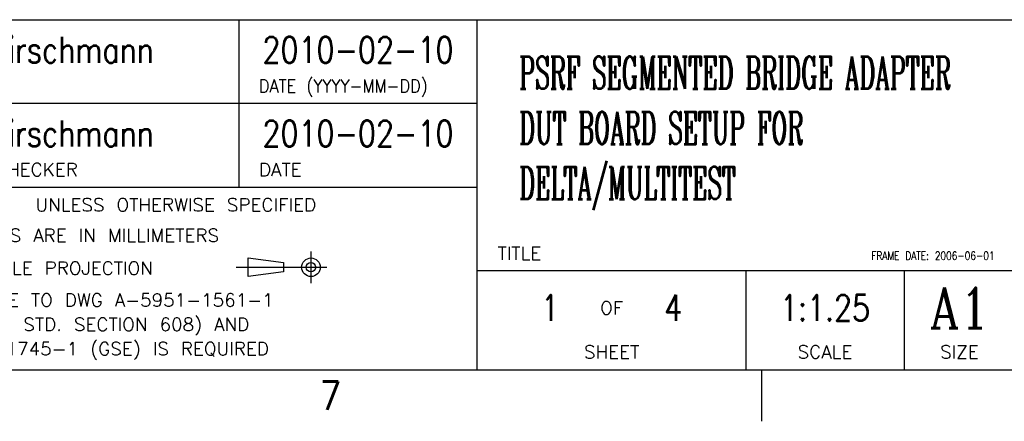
# Model space of a CAD drawing. Header units: inches. Extents: x -399 to 442, y -299 to 295.
# Tile 64 of 68: x 249 to 371, y -299 to -250. Entities that reach past the tile are written whole.
import ezdxf

# ---------------------------------------------------------------- set-up
doc = ezdxf.new("R2010")
doc.units = ezdxf.units.IN
doc.linetypes.add('DOT_CENTER', pattern=[14, 12, -1, 0, -1])
doc.layers.add('1', color=7, linetype='Continuous')
doc.styles.add('CONVERTER_11', font='txt.shx', dxfattribs={"width": 0.9})
doc.styles.add('CONVERTER_14', font='txt.shx', dxfattribs={"width": 0.81})
doc.styles.add('CONVERTER_17', font='txt.shx', dxfattribs={"width": 1.035})
doc.styles.add('CONVERTER_18', font='complex.shx', dxfattribs={"width": 0.855})
doc.styles.add('CONVERTER_20', font='complex.shx', dxfattribs={"width": 0.5225})

# ---------------------------------------------------------------- blocks, each defined once
blk = doc.blocks.new('Drawing_Grid_Zones__405', base_point=(-392.4, -292.92))
at = {"layer": '1', "color": 4, "linetype": 'Continuous'}
blk.add_line((340.84, -299.27), (340.84, -292.92), dxfattribs=at)
at = {"layer": '1', "color": 4, "insert": (287.66, -296.1), "char_height": 3.5, "attachment_point": 5, "line_spacing_factor": 1.080432, "style": 'CONVERTER_11'}
blk.add_mtext('7', dxfattribs=at)
blk = doc.blocks.new('A1_Size_Verigy_Frame__407', base_point=(-392.4, -292.92))
at = {"color": 7, "linetype": 'Continuous'}
for p, q in [((231.51, -249.73), (435.9, -249.73)), ((305.74, -292.92), (305.74, -249.73)), ((372.01, -280.69), (305.74, -280.69))]:
    blk.add_line(p, q, dxfattribs=at)
at = {"color": 4, "linetype": 'Continuous'}
for p, q in [((276.34, -249.73), (276.34, -270.37)), ((305.74, -260.05), (231.51, -260.05)), ((231.42, -270.37), (305.74, -270.37)), ((277.52, -279.12), (281.88, -279.69)), ((277.52, -281.42), (277.52, -279.12)), ((281.88, -279.69), (281.88, -280.84)), ((281.88, -280.84), (277.52, -281.42)), ((338.87, -280.69), (338.87, -292.92))]:
    blk.add_line(p, q, dxfattribs=at)
at = {"color": 4, "linetype": 'DOT_CENTER'}
for p, q in [((285.25, -278.31), (285.25, -282.23)), ((276.04, -280.27), (283.29, -280.27)), ((283.29, -280.27), (287.21, -280.27))]:
    blk.add_line(p, q, dxfattribs=at)
at = {"color": 4, "linetype": 'Continuous'}
for radius in [1.15, 0.58]:
    blk.add_circle((285.25, -280.27), radius, dxfattribs=at)
at = {"layer": '1', "color": 4, "linetype": 'Continuous'}
blk.add_line((358.35, -280.69), (358.35, -292.92), dxfattribs=at)
at = {"layer": '1', "color": 7, "linetype": 'Continuous'}
blk.add_line((-389.4, -292.92), (432.9, -292.92), dxfattribs=at)
at = {"layer": '1'}
blk.add_blockref('Drawing_Grid_Zones__405', (-392.4, -292.92), dxfattribs=at)
at = {"color": 4}
for s, style, width, p in [('DATE (YYYY-MM-DD)', 'CONVERTER_11', 0.9, (278.84, -258.7)), ('ENGINEER/CHECKER', 'CONVERTER_17', 1.035, (234.01, -269.02)), ('DATE', 'CONVERTER_17', 1.035, (278.84, -269.02)), ('TITLE', 'CONVERTER_17', 1.035, (308.24, -279.34))]:
    blk.add_text(s, height=1.6, dxfattribs=dict(at, style=style, width=width)).set_placement(p)
at = {"color": 3, "line_spacing_factor": 1.020408}
for s, insert, char_height, attachment_point, style in [('Peter Hirschmann', (234.01, -253.44), 3.2, 4, 'CONVERTER_14'), ('2010-02-10', (291.04, -253.44), 3.2, 5, 'CONVERTER_14'), ('PSRF SEGMENTED BRIDGE ADAPTER\\PDUT BOARD SETUP FOR\\PDELTA/MULTITEST', (310.91, -263.75), 4, 4, 'CONVERTER_20'), ('Peter Hirschmann', (234.01, -263.76), 3.2, 4, 'CONVERTER_14'), ('2010-02-10', (291.04, -263.76), 3.2, 5, 'CONVERTER_14'), ('1', (314.71, -285.28), 3.2, 5, 'CONVERTER_14'), ('4', (329.91, -285.28), 3.2, 5, 'CONVERTER_14'), ('1:1.25', (348.61, -285.28), 3.2, 5, 'CONVERTER_14')]:
    blk.add_mtext(s, dxfattribs=dict(at, insert=insert, char_height=char_height, attachment_point=attachment_point, style=style))
at = {"color": 4}
for s, insert, char_height, attachment_point, line_spacing_factor, style in [('UNLESS OTHERWISE SPECIFIED', (268.58, -271.77), 1.6, 2, 1.12545, 'CONVERTER_17'), ('%%d DIMENSIONS ARE IN MILLIMETERS', (234.01, -275.54), 1.6, 1, 1.12545, 'CONVERTER_17'), ('FRAME DATE: 2006-06-01', (369.51, -279.34), 1, 9, 1.020408, 'CONVERTER_14'), ('%%d THIRD ANGLE PROJECTION', (234.01, -279.58), 1.6, 1, 1.12545, 'CONVERTER_17'), ('A1', (365.18, -285.28), 5, 5, 1.020408, 'CONVERTER_18'), ('%%d ADHERENCE TO DWG A-5951-1561-1\\P  (COMPANY STD. SECTION 608) AND\\P  A-5951-1745-1 (GSE) IS REQUIRED', (234.01, -283.52), 1.6, 1, 1.12545, 'CONVERTER_17'), ('OF', (322.31, -285.28), 1.6, 5, 1.12545, 'CONVERTER_17'), ('SHEET', (322.31, -291.51), 1.6, 8, 1.12545, 'CONVERTER_17'), ('SCALE', (348.61, -291.51), 1.6, 8, 1.12545, 'CONVERTER_17'), ('SIZE', (365.18, -291.51), 1.6, 8, 1.12545, 'CONVERTER_17')]:
    blk.add_mtext(s, dxfattribs=dict(at, insert=insert, char_height=char_height, attachment_point=attachment_point, line_spacing_factor=line_spacing_factor, style=style))

msp = doc.modelspace()

# ---------------------------------------------------------------- block references
msp.add_blockref('A1_Size_Verigy_Frame__407', (-392.4, -292.92))

doc.saveas('drawing.dxf')
